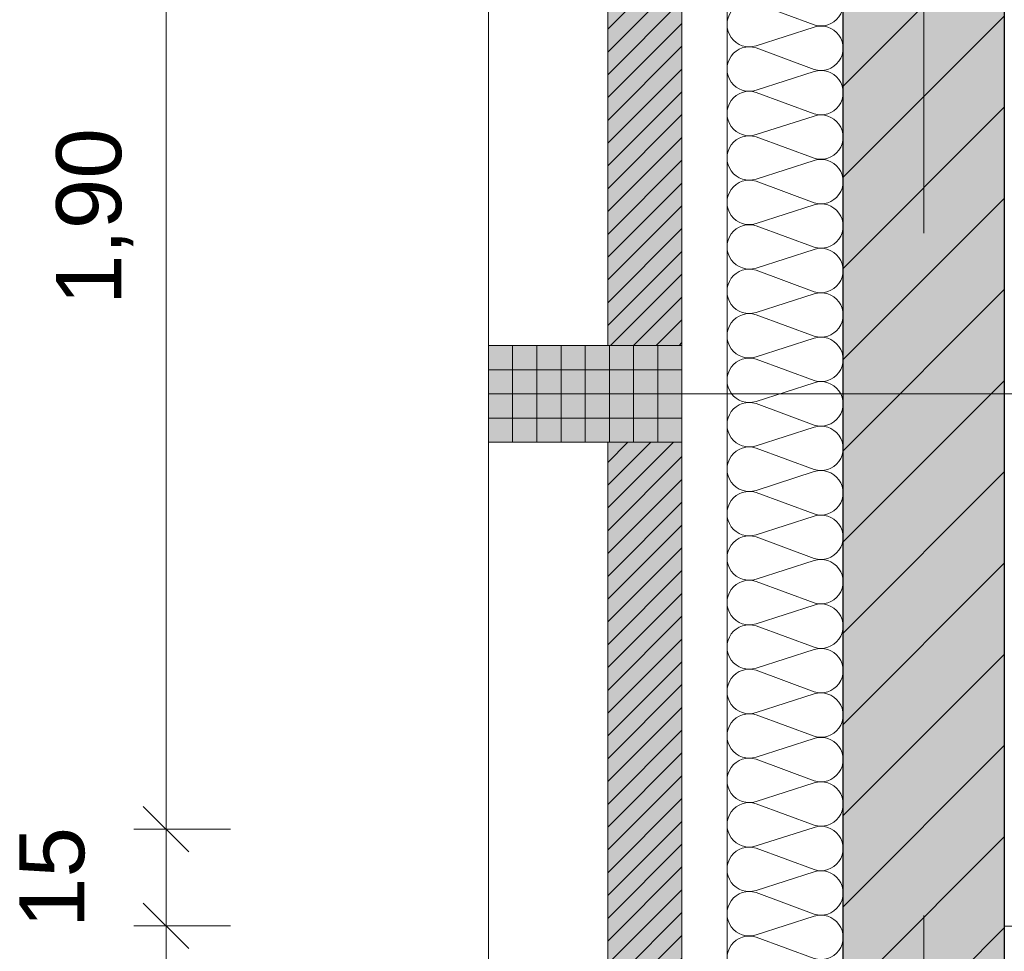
# Model space of a CAD drawing. Header units: metres. Extents: x -45 to 152, y -127 to 99.
# Tile 243 of 256: x -40.55 to -39.02, y -2.21 to -0.77. Entities that reach past the tile are written whole.
import ezdxf

# ---------------------------------------------------------------- set-up
doc = ezdxf.new("R2010")
doc.units = ezdxf.units.M
doc.header["$PDMODE"] = 1
doc.header["$PDSIZE"] = -2
doc.linetypes.add('Achsen 01', pattern=[5.291531, 3.175, -1.058062, 0.352704, -0.705764])
doc.linetypes.add('Raster 01', pattern=[2, 1, -1])
doc.layers.get('0').update_dxf_attribs({"lineweight": 25})
for name, color, linetype, lineweight in [('013_Beton und Stahlbetonarbeiten-330 Außenwände', 7, 'Continuous', 25), ('014_Fassadenarbeiten-330 Betonfertigteile vertikal', 7, 'Continuous', 9), ('014_Fassadenarbeiten-330 Filtermauerwerk 11.5cm', 7, 'Continuous', 9), ('_1.35m (3D)', 7, 'Continuous', 9), ('_GRU (2D)', 7, 'Continuous', 9), ('_OG 2 (2D)', 7, 'Continuous', 9), ('Bemaßung-Bemaßung', 7, 'Continuous', 9), ('Keine', 7, 'Continuous', 9)]:
    doc.layers.add(name, color=color, linetype=linetype, lineweight=lineweight)
for name, color, linetype, lineweight, true_color in [('014_Fassadenarbeiten-000 Aufsicht Betonfertigteile', 7, 'Continuous', 9, 0xc0c0c0), ('014_Fassadenarbeiten-330 mineralische Dämmung', 7, 'Continuous', 9, 0x666666), ('AV1-Achsen', 1, 'Achsen 01', 18, 0xff0000), ('AV1-Raster', 7, 'Raster 01', 9, 0xa6a6a6)]:
    doc.layers.add(name, color=color, linetype=linetype, lineweight=lineweight, true_color=true_color)
doc.layers.get('0').freeze()
doc.styles.add('Arial', font='arial.ttf')
doc.dimstyles.new('COE 50', dxfattribs={"dimtxt": 126.090495, "dimasz": 0.001414, "dimexe": 0.001, "dimexo": 0.01, "dimgap": 0.001, "dimtad": 1, "dimdec": 3, "dimtxsty": 'Arial', "dimblk": 'VW_SLASH-4', "dimblk1": 'VW_SLASH-4', "dimblk2": 'VW_SLASH-4', "dimcen": 0, "dimadec": 3, "dimazin": 0, "dimtfac": 0.8, "dimtdec": 3, "dimtix": 1, "dimtmove": 0, "dimatfit": 0, "dimldrblk": 'VW_SLASH-3', "dimfxl": 0.002, "dimfxlon": 1, "dimfrac": 2, "dimtolj": 1, "dimarcsym": 0})
pattern_1 = [(45, (0, 0), (0.01767767, -0.01767767), [])]

# ---------------------------------------------------------------- blocks, each defined once
blk = doc.blocks.new('Group-2')
at = {"layer": 'AV1-Raster'}
blk.add_line((1.35, -1.35), (-40.5, -1.35), dxfattribs=at)
blk = doc.blocks.new('1.35m (3D)')
at = {"layer": 'AV1-Raster', "color": 7}
blk.add_blockref('Group-2', (0, 0), dxfattribs=at)
blk = doc.blocks.new('Group-187')
at = {"layer": '014_Fassadenarbeiten-330 mineralische Dämmung', "transparency": 33554687, "flags": 128}
blk.add_lwpolyline([(-2.2579, 39.41, -1.372995), (-2.1924, 39.41), (-2.2256, 39.32, 1.372583), (-2.1601, 39.32), (-2.189, 39.41, -1.372995), (-2.1234, 39.41), (-2.1567, 39.32, 1.372583), (-2.0911, 39.32), (-2.1201, 39.41, -1.372995), (-2.0545, 39.41), (-2.0878, 39.32, 1.372583), (-2.0222, 39.32), (-2.0511, 39.41, -1.372995), (-1.9855, 39.41), (-2.0188, 39.32, 1.372583), (-1.9532, 39.32), (-1.9822, 39.41, -1.372995), (-1.9166, 39.41), (-1.9499, 39.32, 1.372583), (-1.8843, 39.32), (-1.9132, 39.41, -1.372995), (-1.8477, 39.41), (-1.8809, 39.32, 1.372583), (-1.8154, 39.32), (-1.8443, 39.41, -1.372995), (-1.7787, 39.41), (-1.812, 39.32, 1.372583), (-1.7464, 39.32), (-1.7753, 39.41, -1.372995), (-1.7098, 39.41), (-1.743, 39.32, 1.372583), (-1.6775, 39.32), (-1.7064, 39.41, -1.372995), (-1.6408, 39.41), (-1.6741, 39.32, 1.372583), (-1.6085, 39.32), (-1.6374, 39.41, -1.372995), (-1.5719, 39.41), (-1.6051, 39.32, 1.372583), (-1.5396, 39.32), (-1.5685, 39.41, -1.372995), (-1.5029, 39.41), (-1.5362, 39.32, 1.372583), (-1.4706, 39.32), (-1.4996, 39.41, -1.372995), (-1.434, 39.41), (-1.4673, 39.32, 1.372583), (-1.4017, 39.32), (-1.4306, 39.41, -1.372995), (-1.365, 39.41), (-1.3983, 39.32, 1.372583), (-1.3327, 39.32), (-1.3617, 39.41, -1.372995), (-1.2961, 39.41), (-1.3294, 39.32, 1.372583), (-1.2638, 39.32), (-1.2927, 39.41, -1.372995), (-1.2272, 39.41), (-1.2604, 39.32, 1.372583), (-1.1949, 39.32), (-1.2238, 39.41, -1.372995), (-1.1582, 39.41), (-1.1915, 39.32, 1.372583), (-1.1259, 39.32), (-1.1548, 39.41, -1.372995), (-1.0893, 39.41), (-1.1225, 39.32, 1.372583), (-1.057, 39.32), (-1.0859, 39.41, -1.372995), (-1.0203, 39.41), (-1.0536, 39.32, 1.372583), (-0.988, 39.32), (-1.0169, 39.41, -1.372995), (-0.9514, 39.41), (-0.9846, 39.32, 1.372583), (-0.9191, 39.32), (-0.948, 39.41, -1.372995), (-0.8824, 39.41), (-0.9157, 39.32, 1.372583), (-0.8501, 39.32), (-0.8791, 39.41, -1.372995), (-0.8135, 39.41), (-0.8468, 39.32, 1.372583), (-0.7812, 39.32), (-0.8101, 39.41, -1.372995), (-0.7445, 39.41), (-0.7778, 39.32, 1.372583), (-0.7122, 39.32)], format="xyb", dxfattribs=at)
blk = doc.blocks.new('Group-188')
at = {"layer": '014_Fassadenarbeiten-330 mineralische Dämmung', "transparency": 33554687}
blk.add_blockref('Group-187', (0, 0), dxfattribs=at)
blk = doc.blocks.new('Parametric Object-25')
at = {"layer": '014_Fassadenarbeiten-330 mineralische Dämmung', "color": 7, "transparency": 33554687}
blk.add_blockref('Group-188', (0, 0), dxfattribs=at)
at = {"layer": '014_Fassadenarbeiten-330 mineralische Dämmung', "color": 0, "flags": 1}
for tag in ['IFC_UUID', 'instanceID', 'prm0_name', 'prm0_type', 'prm0_value', 'prm1_name', 'prm1_type', 'prm1_value', 'prm2_name', 'prm2_type', 'prm2_value', 'prm3_name', 'prm3_type', 'prm3_value', 'prm4_name', 'prm4_type', 'prm4_value', 'prm5_name', 'prm5_type', 'prm5_value', 'prm6_name', 'prm6_type', 'prm6_value']:
    blk.add_attdef(tag, (-39.4645, -5.4048), '', height=0.00018, dxfattribs=at)
blk = doc.blocks.new('VW_SLASH-4')
at = {"color": 0, "linetype": 'ByBlock', "lineweight": -2, "transparency": 16777216}
blk.add_line((0, 0), (-1, 0), dxfattribs=at)
at = {"color": 0, "linetype": 'Continuous', "lineweight": 15, "transparency": 16777216, "flags": 128}
blk.add_lwpolyline([(0.5, 0.5), (-0.5, -0.5)], dxfattribs=at)
blk = doc.blocks.new('*D652')
at = {"layer": 'Bemaßung-Bemaßung', "color": 0, "linetype": 'Continuous', "lineweight": -2}
for p, q in [((-41.225, -1.425), (-41.375, -1.425)), ((-41.325, -1.4957), (-41.325, -2.5543)), ((-41.225, -2.625), (-41.375, -2.625))]:
    blk.add_line(p, q, dxfattribs=at)
at = {"layer": 'Defpoints', "color": 0}
for p in [(-39.825, -1.425), (-41.325, -2.625), (-39.825, -2.625)]:
    blk.add_point(p, dxfattribs=at)
at = {"layer": 'Bemaßung-Bemaßung', "color": 0, "lineweight": -2, "xscale": 0.070693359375, "yscale": 0.070693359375, "zscale": 0.070693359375}
for p, rotation in [((-41.325, -1.425), 90), ((-41.325, -2.625), 270)]:
    blk.add_blockref('VW_SLASH-4', p, dxfattribs=dict(at, rotation=rotation))
at = {"layer": 'Bemaßung-Bemaßung', "color": 0, "insert": (-41.4356, -2.025), "char_height": 0.10087, "attachment_point": 5, "rotation": 90, "style": 'Arial'}
blk.add_mtext('\\A1;1,20', dxfattribs=at)
blk = doc.blocks.new('VW_SLASH-3')
at = {"color": 0, "linetype": 'ByBlock', "lineweight": -2, "transparency": 16777216}
blk.add_line((0, 0), (-1, 0), dxfattribs=at)
at = {"color": 0, "linetype": 'Continuous', "lineweight": 15, "transparency": 16777216, "flags": 128}
blk.add_lwpolyline([(0.5, 0.5), (-0.5, -0.5)], dxfattribs=at)
blk = doc.blocks.new('*D653')
at = {"layer": 'Bemaßung-Bemaßung', "color": 0, "linetype": 'Continuous', "lineweight": -2}
for p, q in [((-41.325, -1.2043), (-41.325, -1.1336)), ((-41.225, -1.275), (-41.375, -1.275)), ((-41.325, -1.275), (-41.325, -1.425)), ((-41.225, -1.425), (-41.375, -1.425)), ((-41.325, -1.4957), (-41.325, -1.5664))]:
    blk.add_line(p, q, dxfattribs=at)
at = {"layer": 'Defpoints', "color": 0}
for p in [(-39.825, -1.275), (-41.325, -1.425), (-39.825, -1.425)]:
    blk.add_point(p, dxfattribs=at)
at = {"layer": 'Bemaßung-Bemaßung', "color": 0, "lineweight": -2, "xscale": 0.070693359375, "yscale": 0.070693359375, "zscale": 0.070693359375}
for p, rotation in [((-41.325, -1.275), 270), ((-41.325, -1.425), 90)]:
    blk.add_blockref('VW_SLASH-4', p, dxfattribs=dict(at, rotation=rotation))
at = {"layer": 'Bemaßung-Bemaßung', "color": 0, "insert": (-41.5015, -1.35), "char_height": 0.10087, "attachment_point": 5, "rotation": 90, "style": 'Arial'}
blk.add_mtext('\\A1;15', dxfattribs=at)
blk = doc.blocks.new('*D654')
at = {"layer": 'Bemaßung-Bemaßung', "color": 0, "linetype": 'Continuous', "lineweight": -2}
for p, q in [((-41.225, -0.075), (-41.375, -0.075)), ((-41.325, -0.1457), (-41.325, -1.2043)), ((-41.225, -1.275), (-41.375, -1.275))]:
    blk.add_line(p, q, dxfattribs=at)
at = {"layer": 'Defpoints', "color": 0}
for p in [(-39.825, -0.075), (-41.325, -1.275), (-39.825, -1.275)]:
    blk.add_point(p, dxfattribs=at)
at = {"layer": 'Bemaßung-Bemaßung', "color": 0, "lineweight": -2, "xscale": 0.070693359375, "yscale": 0.070693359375, "zscale": 0.070693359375}
for p, rotation in [((-41.325, -0.075), 90), ((-41.325, -1.275), 270)]:
    blk.add_blockref('VW_SLASH-4', p, dxfattribs=dict(at, rotation=rotation))
at = {"layer": 'Bemaßung-Bemaßung', "color": 0, "insert": (-41.4356, -0.675), "char_height": 0.10087, "attachment_point": 5, "rotation": 90, "style": 'Arial'}
blk.add_mtext('\\A1;1,20', dxfattribs=at)
blk = doc.blocks.new('*D685')
at = {"layer": 'Bemaßung-Bemaßung', "color": 0, "linetype": 'Continuous', "lineweight": -2}
for p, q in [((-40.225, -2.175), (-40.375, -2.175)), ((-40.325, -2.2457), (-40.325, -5.2043)), ((-40.225, -5.275), (-40.375, -5.275))]:
    blk.add_line(p, q, dxfattribs=at)
at = {"layer": 'Defpoints', "color": 0}
for p in [(-39.025, -2.175), (-40.325, -5.275), (-39.025, -5.275)]:
    blk.add_point(p, dxfattribs=at)
at = {"layer": 'Bemaßung-Bemaßung', "color": 0, "lineweight": -2, "xscale": 0.070693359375, "yscale": 0.070693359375, "zscale": 0.070693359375}
for p, rotation in [((-40.325, -2.175), 90), ((-40.325, -5.275), 270)]:
    blk.add_blockref('VW_SLASH-4', p, dxfattribs=dict(at, rotation=rotation))
at = {"layer": 'Bemaßung-Bemaßung', "color": 0, "insert": (-40.4356, -3.725), "char_height": 0.10087, "attachment_point": 5, "rotation": 90, "style": 'Arial'}
blk.add_mtext('\\A1;3,10', dxfattribs=at)
blk = doc.blocks.new('*D686')
at = {"layer": 'Bemaßung-Bemaßung', "color": 0, "linetype": 'Continuous', "lineweight": -2}
for p, q in [((-40.325, -1.9543), (-40.325, -1.8836)), ((-40.225, -2.025), (-40.375, -2.025)), ((-40.325, -2.025), (-40.325, -2.175)), ((-40.225, -2.175), (-40.375, -2.175)), ((-40.325, -2.2457), (-40.325, -2.3164))]:
    blk.add_line(p, q, dxfattribs=at)
at = {"layer": 'Defpoints', "color": 0}
for p in [(-39.025, -2.025), (-40.325, -2.175), (-39.025, -2.175)]:
    blk.add_point(p, dxfattribs=at)
at = {"layer": 'Bemaßung-Bemaßung', "color": 0, "lineweight": -2, "xscale": 0.070693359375, "yscale": 0.070693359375, "zscale": 0.070693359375}
for p, rotation in [((-40.325, -2.025), 270), ((-40.325, -2.175), 90)]:
    blk.add_blockref('VW_SLASH-4', p, dxfattribs=dict(at, rotation=rotation))
at = {"layer": 'Bemaßung-Bemaßung', "color": 0, "insert": (-40.5015, -2.1), "char_height": 0.10087, "attachment_point": 5, "rotation": 90, "style": 'Arial'}
blk.add_mtext('\\A1;15', dxfattribs=at)
blk = doc.blocks.new('*D687')
at = {"layer": 'Bemaßung-Bemaßung', "color": 0, "linetype": 'Continuous', "lineweight": -2}
for p, q in [((-40.225, -0.125), (-40.375, -0.125)), ((-40.325, -0.1957), (-40.325, -1.9543)), ((-40.225, -2.025), (-40.375, -2.025))]:
    blk.add_line(p, q, dxfattribs=at)
at = {"layer": 'Defpoints', "color": 0}
for p in [(-39.025, -0.125), (-40.325, -2.025), (-39.025, -2.025)]:
    blk.add_point(p, dxfattribs=at)
at = {"layer": 'Bemaßung-Bemaßung', "color": 0, "lineweight": -2, "xscale": 0.070693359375, "yscale": 0.070693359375, "zscale": 0.070693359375}
for p, rotation in [((-40.325, -0.125), 90), ((-40.325, -2.025), 270)]:
    blk.add_blockref('VW_SLASH-4', p, dxfattribs=dict(at, rotation=rotation))
at = {"layer": 'Bemaßung-Bemaßung', "color": 0, "insert": (-40.4356, -1.075), "char_height": 0.10087, "attachment_point": 5, "rotation": 90, "style": 'Arial'}
blk.add_mtext('\\A1;1,90', dxfattribs=at)
blk = doc.blocks.new('Group-736')
at = {"layer": 'AV1-Achsen'}
blk.add_line((-39.15, -26.5), (-39.15, 4.9), dxfattribs=at)
blk = doc.blocks.new('GRU (2D)')
at = {"layer": 'AV1-Achsen', "color": 7}
blk.add_blockref('Group-736', (0, 0), dxfattribs=at)
blk = doc.blocks.new('OG 2 (2D)')
at = {"layer": '013_Beton und Stahlbetonarbeiten-330 Außenwände', "linetype": 'Continuous', "lineweight": 0, "true_color": 0xc0c0c0}
blk.add_hatch(color=9, dxfattribs=at).paths.add_polyline_path([(-39.275, 0.125), (-18.775, 0.125), (-18.775, -0.125), (-39.025, -0.125), (-39.025, -5.525), (-39.275, -5.525)])
at = {"layer": '013_Beton und Stahlbetonarbeiten-330 Außenwände', "linetype": 'Continuous', "lineweight": 13}
h = blk.add_hatch(dxfattribs=at)
h.set_pattern_fill('Stahlbeton-1', color=251, style=0, pattern_type=2)
h.set_pattern_definition([(45, (0, 0), (0.07071068, -0.07071068), [0.025, -0.025])])
h.paths.add_polyline_path([(-39.275, 0.125), (-18.775, 0.125), (-18.775, -0.125), (-39.025, -0.125), (-39.025, -5.525), (-39.275, -5.525)])
h = blk.add_hatch(dxfattribs=at)
h.set_pattern_fill('Stahlbeton', color=251, style=0, pattern_type=2)
h.set_pattern_definition([(-135, (0.03106, -0.03313), (0.07071068, -0.07071068), [])])
h.paths.add_polyline_path([(-39.275, 0.125), (-18.775, 0.125), (-18.775, -0.125), (-39.025, -0.125), (-39.025, -5.525), (-39.275, -5.525)])
at = {"layer": '014_Fassadenarbeiten-330 Betonfertigteile vertikal', "linetype": 'Continuous', "lineweight": 0}
blk.add_hatch(color=9, dxfattribs=at).paths.add_polyline_path([(-39.525, -1.275), (-39.525, -1.425), (-39.825, -1.425), (-39.825, -1.275)])
at = {"layer": '014_Fassadenarbeiten-330 Betonfertigteile vertikal', "linetype": 'Continuous', "lineweight": 9}
h = blk.add_hatch(dxfattribs=at)
h.set_pattern_fill('Stahlbetonfertigteil', color=8, style=0, pattern_type=2)
h.set_pattern_definition([(-90, (0, 0), (0.0375, 0), [])])
h.paths.add_polyline_path([(-39.525, -1.275), (-39.525, -1.425), (-39.825, -1.425), (-39.825, -1.275)])
at = {"layer": '014_Fassadenarbeiten-330 Betonfertigteile vertikal', "linetype": 'Continuous', "lineweight": 13}
h = blk.add_hatch(dxfattribs=at)
h.set_pattern_fill('Stahlbetonfertigteil-1', color=8, style=0, pattern_type=2)
h.set_pattern_definition([(0, (0, 0), (2e-18, -0.0375), [])])
h.paths.add_polyline_path([(-39.525, -1.275), (-39.525, -1.425), (-39.825, -1.425), (-39.825, -1.275)])
at = {"layer": '014_Fassadenarbeiten-330 Filtermauerwerk 11.5cm', "linetype": 'Continuous', "lineweight": 0, "true_color": 0xd19783}
for points in [[(-39.64, -0.075), (-39.525, -0.075), (-39.525, -1.275), (-39.64, -1.275)], [(-39.64, -1.425), (-39.525, -1.425), (-39.525, -2.625), (-39.64, -2.625)]]:
    blk.add_hatch(color=33, dxfattribs=at).paths.add_polyline_path(points)
at = {"layer": '014_Fassadenarbeiten-330 Filtermauerwerk 11.5cm', "linetype": 'Continuous', "lineweight": 9}
h = blk.add_hatch(dxfattribs=at)
h.set_pattern_fill('Mauerwerk Münster', color=8, style=0, pattern_type=2)
h.set_pattern_definition(pattern_1)
h.paths.add_polyline_path([(-39.64, -0.075), (-39.525, -0.075), (-39.525, -1.275), (-39.64, -1.275)])
h = blk.add_hatch(dxfattribs=at)
h.set_pattern_fill('Mauerwerk Münster', color=8, style=0, pattern_type=2)
h.set_pattern_definition(pattern_1)
h.paths.add_polyline_path([(-39.64, -1.425), (-39.525, -1.425), (-39.525, -2.625), (-39.64, -2.625)])
at = {"layer": '013_Beton und Stahlbetonarbeiten-330 Außenwände', "flags": 128}
blk.add_lwpolyline([(-39.275, 0.125), (-18.775, 0.125), (-18.775, -0.125), (-39.025, -0.125), (-39.025, -5.525), (-39.275, -5.525)], close=True, dxfattribs=at)
at = {"layer": '014_Fassadenarbeiten-000 Aufsicht Betonfertigteile', "flags": 128}
blk.add_lwpolyline([(-39.455, 0.305), (-39.455, -21.905), (-39.825, -22.275), (-39.825, 0.675)], close=True, dxfattribs=at)
at = {"layer": '014_Fassadenarbeiten-330 Betonfertigteile vertikal', "flags": 128}
blk.add_lwpolyline([(-39.525, -1.275), (-39.525, -1.425), (-39.825, -1.425), (-39.825, -1.275)], close=True, dxfattribs=at)
at = {"layer": '014_Fassadenarbeiten-330 Filtermauerwerk 11.5cm', "flags": 128}
for points in [[(-39.64, -0.075), (-39.525, -0.075), (-39.525, -1.275), (-39.64, -1.275)], [(-39.64, -1.425), (-39.525, -1.425), (-39.525, -2.625), (-39.64, -2.625)]]:
    blk.add_lwpolyline(points, close=True, dxfattribs=at)
at = {"layer": '014_Fassadenarbeiten-330 mineralische Dämmung', "flags": 128}
blk.add_lwpolyline([(-18.9, 0.305), (-18.9, 0.125), (-39.275, 0.125), (-39.275, -5.4), (-39.455, -5.4), (-39.455, 0.305)], close=True, dxfattribs=at)
at = {"layer": 'Keine', "color": 8, "linetype": 'Continuous', "lineweight": 13, "flags": 128}
blk.add_lwpolyline([(-39.025, -2.1753), (-35.175, -2.1753), (-35.175, -5.275), (-39.025, -5.275)], close=True, dxfattribs=at)
at = {"layer": '014_Fassadenarbeiten-330 mineralische Dämmung', "rotation": 90}
blk.add_blockref('Parametric Object-25', (0, 0), dxfattribs=at)
at = {"layer": 'Bemaßung-Bemaßung', "linetype": 'Continuous'}
for base, p1, p2, text, override, picture, middle in [((-41.325, -1.275), (-39.825, -0.075), (-39.825, -1.275), '1,20', {"dimtxt": 0.100872, "dimasz": 0.070693, "dimexe": 0.05, "dimgap": 0.05, "dimpost": '<>', "dimtxsty": 'Arial', "dimtmove": 2, "dimfxl": 0.1}, '*D654', (-41.4356, -0.675)), ((-40.325, -2.025), (-39.025, -0.125), (-39.025, -2.025), '1,90', {"dimtxt": 0.100872, "dimasz": 0.070693, "dimexe": 0.05, "dimgap": 0.05, "dimpost": '<>', "dimtxsty": 'Arial', "dimtmove": 2, "dimfxl": 0.1}, '*D687', (-40.4356, -1.075)), ((-41.325, -1.425), (-39.825, -1.275), (-39.825, -1.425), '15', {"dimtxt": 0.100872, "dimasz": 0.070693, "dimexe": 0.05, "dimgap": 0.05, "dimpost": '<>', "dimtxsty": 'Arial', "dimtix": 0, "dimtmove": 2, "dimfxl": 0.1}, '*D653', (-41.5015, -1.35)), ((-41.325, -2.625), (-39.825, -1.425), (-39.825, -2.625), '1,20', {"dimtxt": 0.100872, "dimasz": 0.070693, "dimexe": 0.05, "dimgap": 0.05, "dimpost": '<>', "dimtxsty": 'Arial', "dimtmove": 2, "dimfxl": 0.1}, '*D652', (-41.4356, -2.025)), ((-40.325, -2.175), (-39.025, -2.025), (-39.025, -2.175), '15', {"dimtxt": 0.100872, "dimasz": 0.070693, "dimexe": 0.05, "dimgap": 0.05, "dimpost": '<>', "dimtxsty": 'Arial', "dimtix": 0, "dimtmove": 2, "dimfxl": 0.1}, '*D686', (-40.5015, -2.1)), ((-40.325, -5.275), (-39.025, -2.175), (-39.025, -5.275), '3,10', {"dimtxt": 0.100872, "dimasz": 0.070693, "dimexe": 0.05, "dimgap": 0.05, "dimpost": '<>', "dimtxsty": 'Arial', "dimtmove": 2, "dimfxl": 0.1}, '*D685', (-40.4356, -3.725))]:
    dim = blk.add_linear_dim(base=base, p1=p1, p2=p2, angle=270, text=text, dimstyle='COE 50', override=override, dxfattribs=at)
    dim.commit()
    dim.dimension.update_dxf_attribs({"geometry": picture, "text_midpoint": middle})

msp = doc.modelspace()

# ---------------------------------------------------------------- block references
at = {"layer": '_1.35m (3D)'}
msp.add_blockref('1.35m (3D)', (0, 0), dxfattribs=at)

# ---------------------------------------------------------------- next in the draw order: block references
at = {"layer": '_OG 2 (2D)'}
msp.add_blockref('OG 2 (2D)', (0, 0), dxfattribs=at)

# ---------------------------------------------------------------- next in the draw order: block references
at = {"layer": '_GRU (2D)'}
msp.add_blockref('GRU (2D)', (0, 0), dxfattribs=at)

doc.saveas('drawing.dxf')
